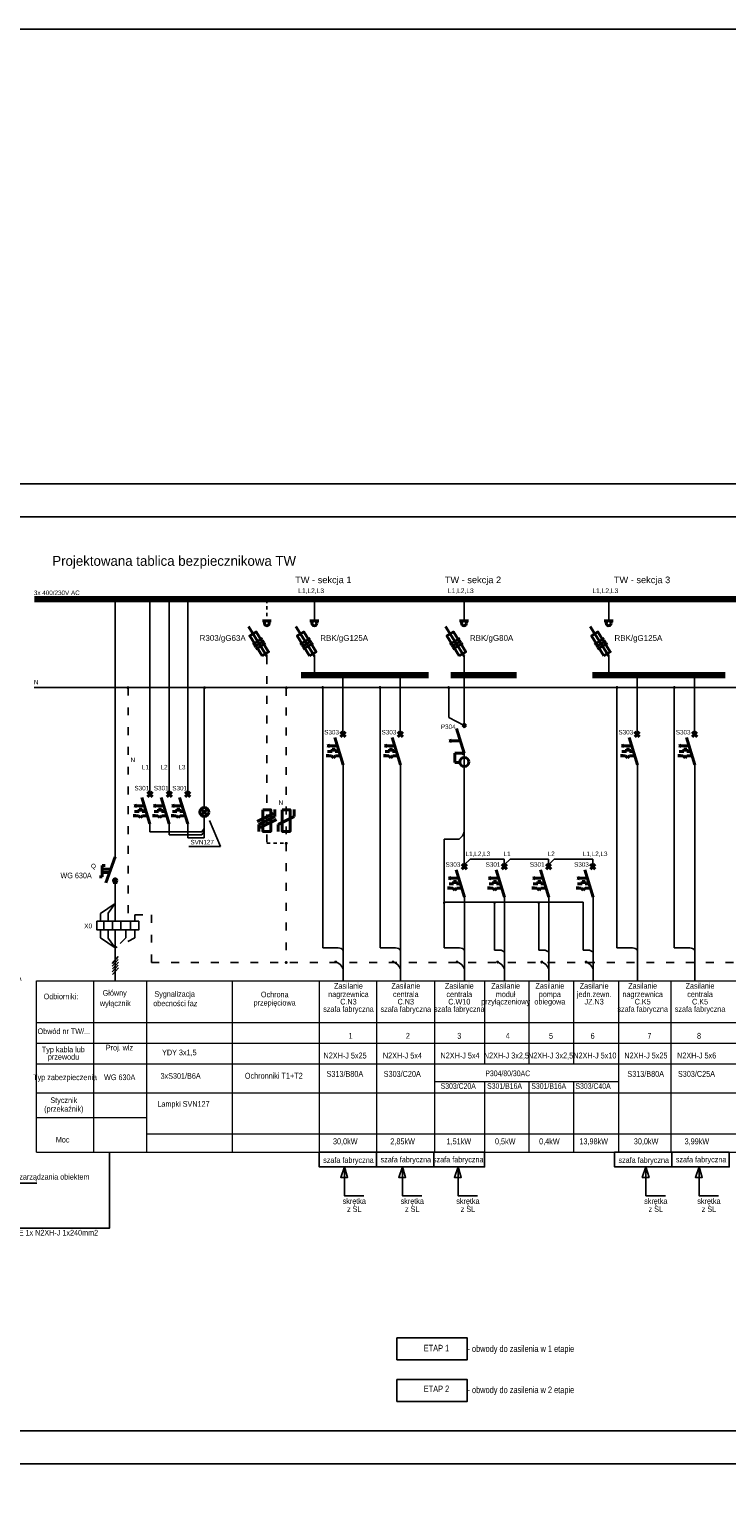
# Model space of a CAD drawing. Header units: millimetres. Extents: x 1218355 to 1284960, y -95511 to 4057.
# Tile 2 of 19: x 1268596 to 1270710, y -92970 to -88552. Entities that reach past the tile are written whole.
import ezdxf
from ezdxf.enums import TextEntityAlignment as Align
from ezdxf.lldxf.tags import DXFTag

# ---------------------------------------------------------------- set-up
doc = ezdxf.new("R2010")
doc.units = ezdxf.units.MM
doc.linetypes.add('ACAD_ISO03W100', pattern=[30, 12, -18])
doc.linetypes.add('PRZER1-1', pattern=[2, 1, -1])
for name, color, linetype, lineweight in [('1', 7, 'Continuous', 0), ('ELEK ELEMENTY', 40, 'Continuous', 40), ('ELEK SZYNY', 172, 'Continuous', 100)]:
    doc.layers.add(name, color=color, linetype=linetype, lineweight=lineweight)
for name, color, linetype in [('a_wymiar', 1, 'Continuous'), ('ELEK CIENKIE', 80, 'Continuous'), ('ELEK OPIS', 140, 'Continuous'), ('ELEK OPISY', 140, 'Continuous'), ('ELEK PRZEWODY GŁÓWNE', 232, 'Continuous')]:
    doc.layers.add(name, color=color, linetype=linetype)
doc.styles.add('Arial', font='arial.ttf', dxfattribs={"height": 300})
doc.styles.add('SLICZ', font='ISI-simplex_pl.shx')
tags = doc.linetypes.add('DASHED', pattern=[19.05, 12.7, -6.35]).pattern_tags.tags
tags[6:7] = [DXFTag(74, 4), DXFTag(75, 0), DXFTag(340, '0'), DXFTag(46, 1.0), DXFTag(50, 0.0), DXFTag(44, 0.0), DXFTag(45, 0.0)]
tags[4:5] = [DXFTag(74, 4), DXFTag(75, 0), DXFTag(340, '0'), DXFTag(46, 1.0), DXFTag(50, 0.0), DXFTag(44, 0.0), DXFTag(45, 0.0)]

msp = doc.modelspace()

# ---------------------------------------------------------------- hatches: boundary and pattern name
at = {"layer": 'ELEK ELEMENTY'}
h = msp.add_hatch(color=256, dxfattribs=at)
h.paths.add_polyline_path([(1269914.28, -90745.95), (1269907, -90744.37), (1269906.96, -90745.95)])
h.paths.add_polyline_path([(1269914.28, -90745.95), (1269906.96, -90745.95), (1269906.91, -90747.87)])

# ---------------------------------------------------------------- linework, layer by layer
at = {"color": 5}
for p, q in [((1268822.46, -91255.95), (1268822.46, -91282.01)), ((1268848.06, -91255.95), (1268848.06, -91282.01)), ((1268874.06, -91255.95), (1268874.06, -91282.01)), ((1268902.68, -91255.95), (1268902.68, -91282.01))]:
    msp.add_line(p, q, dxfattribs=at)
at = {"elevation": -662.14}
msp.add_lwpolyline([(1267241.49, -92900.44), (1281241.49, -92900.44), (1281241.49, -89930.44), (1267241.49, -89930.44)], close=True, dxfattribs=at)
at = {"color": 5}
for points, const_width in [([(1268853.61, -90279.47, 1), (1268858.04, -90279.47, 1)], 4.43), ([(1268957.96, -90279.47, 1), (1268962.39, -90279.47, 1)], 4.43), ([(1269018.46, -90279.47, 1), (1269022.89, -90279.47, 1)], 4.43), ([(1269074.77, -90279.47, 1), (1269079.2, -90279.47, 1)], 4.43), ([(1269312.82, -90280.39, 1), (1269317.25, -90280.39, 1)], 4.43), ([(1269457.96, -90279.58, 1), (1269462.62, -90279.58, 1)], 4.66), ([(1269911.41, -90279.58, 1), (1269916.07, -90279.58, 1)], 4.66), ([(1270349.63, -90279.58, 1), (1270354.3, -90279.58, 1)], 4.66), ([(1269458.07, -90510.03, 1), (1269462.5, -90510.03, 1)], 4.43), ([(1269458.74, -90510.18, 1), (1269463.17, -90510.18, 1)], 4.43), ([(1269544.28, -90509.99, 1), (1269548.71, -90509.99, 1)], 4.43), ([(1269718.08, -90509.99, 1), (1269722.52, -90509.99, 1)], 4.43), ([(1269911.52, -90510.03, 1), (1269915.95, -90510.03, 1)], 4.43), ([(1269912.19, -90510.18, 1), (1269916.62, -90510.18, 1)], 4.43), ([(1270349.74, -90510.03, 1), (1270354.18, -90510.03, 1)], 4.43), ([(1270350.42, -90510.18, 1), (1270354.85, -90510.18, 1)], 4.43), ([(1270435.95, -90509.99, 1), (1270440.38, -90509.99, 1)], 4.43), ([(1270609.76, -90509.99, 1), (1270614.19, -90509.99, 1)], 4.43), ([(1268893.07, -90547.68, 1), (1268897.5, -90547.68, 1)], 4.43), ([(1269125.15, -90547.68, 1), (1269129.58, -90547.68, 1)], 4.43), ([(1269372.78, -90548.21, 1), (1269377.21, -90548.21, 1)], 4.43), ([(1269483.21, -90547.23, 1), (1269487.65, -90547.23, 1)], 4.43), ([(1269657.02, -90547.23, 1), (1269661.45, -90547.23, 1)], 4.43), ([(1269865.07, -90547.52, 1), (1269869.5, -90547.52, 1)], 4.43), ([(1270374.89, -90547.23, 1), (1270379.32, -90547.23, 1)], 4.43), ([(1270548.7, -90547.23, 1), (1270553.13, -90547.23, 1)], 4.43), ([(1269372.75, -91019.57, 1), (1269377.19, -91019.57, 1)], 4.43), ([(1269372.49, -91380.76, 1), (1269376.93, -91380.76, 1)], 4.43), ([(1269522.56, -91379.16, 1), (1269527, -91379.16, 1)], 4.43), ([(1269696.37, -91379.16, 1), (1269700.8, -91379.16, 1)], 4.43), ([(1269890.31, -91379.16, 1), (1269894.74, -91379.16, 1)], 4.43), ([(1270013.09, -91379.46, 1), (1270017.52, -91379.46, 1)], 4.43), ([(1270147.03, -91379.46, 1), (1270151.46, -91379.46, 1)], 4.43), ([(1270281.29, -91379.46, 1), (1270285.72, -91379.46, 1)], 4.43)]:
    msp.add_lwpolyline(points, format="xyb", close=True, dxfattribs=dict(at, const_width=const_width))
msp.add_lwpolyline([(1268801.11, -91255.95), (1268928.05, -91255.95), (1268928.05, -91282.01), (1268801.11, -91282.01)], close=True, dxfattribs=at)
at = {"layer": '1', "color": 5, "linetype": 'Continuous'}
for p, q in [((1268617.92, -91436.62), (1276793.39, -91436.4)), ((1268617.92, -91956.14), (1268617.92, -91436.62)), ((1268790.79, -91436.62), (1268790.79, -91956.1)), ((1268951.27, -91436.62), (1268951.27, -91956.08)), ((1269211.18, -91436.62, 21.99), (1269211.18, -91688.08, 21.99)), ((1269474.91, -91436.62, 21.99), (1269474.91, -91688.08, 21.99)), ((1269648.72, -91436.62, 21.99), (1269648.72, -91688.08, 21.99)), ((1269823.67, -91436.59, 21.99), (1269823.65, -91955.92, 21.99)), ((1269975.65, -91436.62), (1269975.65, -91688.08)), ((1270109.6, -91436.62), (1270109.6, -91688.08)), ((1270245.74, -91436.58), (1270245.74, -91687.88)), ((1270381.28, -91436.58), (1270381.28, -91955.75)), ((1270540.39, -91436.62, 21.99), (1270540.39, -91688.08, 21.99)), ((1268617.92, -91562.31), (1276793.39, -91562.63)), ((1268617.92, -91625.1), (1268920.17, -91625.1)), ((1268920.17, -91625.1), (1276793.39, -91625.41)), ((1268617.92, -91687.9), (1268920.17, -91687.9)), ((1268920.17, -91687.9), (1276793.39, -91687.77)), ((1269211.19, -91687.82, 21.99), (1269211.18, -91955.92, 21.99)), ((1269474.92, -91687.82, 21.99), (1269474.91, -91955.92, 21.99)), ((1269648.72, -91687.82, 21.99), (1269648.72, -91955.92, 21.99)), ((1270540.4, -91687.82, 21.99), (1270540.39, -91955.92, 21.99)), ((1270381.28, -91742.19), (1269823.66, -91742.19)), ((1269975.65, -91742.19), (1269975.65, -91955.75)), ((1270109.6, -91742.19), (1270109.6, -91955.75)), ((1270245.74, -91742.19), (1270245.74, -91955.75)), ((1268617.92, -91776.04), (1268920.17, -91776.04)), ((1268920.17, -91776.04), (1276793.39, -91776.3)), ((1268617.92, -91850.32), (1268951.27, -91850.32)), ((1268951.27, -91900.49), (1276793.39, -91900.8)), ((1268617.92, -91956.14), (1276793.39, -91955.88))]:
    msp.add_line(p, q, dxfattribs=at)
at = {"layer": 'a_wymiar', "elevation": -595.92}
msp.add_lwpolyline([(1266222.29, -88551.88), (1284960.45, -88551.88), (1284960.45, -95510.59), (1266222.29, -95510.59)], close=True, dxfattribs=at)
at = {"layer": 'ELEK CIENKIE', "linetype": 'PRZER1-1', "ltscale": 10}
for p, q in [((1269316.16, -90281.18), (1269316.15, -90345.1)), ((1269316.11, -91019.11), (1269374.64, -91019.11))]:
    msp.add_line(p, q, dxfattribs=at)
at = {"layer": 'ELEK CIENKIE', "linetype": 'ACAD_ISO03W100', "ltscale": 2}
for p, q in [((1269316.15, -90452.46), (1269316.11, -91019.11)), ((1268896.26, -90547.39), (1268896.24, -91255.95)), ((1269374.67, -90548.31), (1269374.64, -91019.41)), ((1269374.76, -91019.79), (1269374.76, -91381.97)), ((1268915.79, -91255.95), (1268915.79, -91236.65)), ((1268915.79, -91236.65), (1268966.18, -91236.65)), ((1268966.18, -91236.65), (1268966.18, -91380.74)), ((1268916.4, -91305.88), (1268856.76, -91336.03)), ((1268888.84, -91306.5), (1268856.76, -91336.03)), ((1268888.84, -91282.01), (1268888.84, -91306.5)), ((1268916.4, -91282.01), (1268916.4, -91305.88)), ((1268966.18, -91380.74), (1276793.39, -91380.91))]:
    msp.add_line(p, q, dxfattribs=at)
at = {"layer": 'ELEK CIENKIE'}
for p, q in [((1269485.43, -90547.23), (1269485.43, -91336.34)), ((1269659.24, -90547.23), (1269659.24, -91336.34)), ((1269867.29, -90637.94), (1269867.29, -90545.29)), ((1270377.11, -90547.23), (1270377.11, -91336.34)), ((1270550.91, -90547.23), (1270550.91, -91336.34)), ((1269914.52, -90662), (1269867.29, -90637.94)), ((1269853.17, -91007.09), (1269853.17, -91336.34)), ((1269899.32, -91007.09), (1269853.17, -91007.09)), ((1270274.36, -91198.32), (1269853.17, -91198.32)), ((1270006.16, -91198.32), (1270006.16, -91342.93)), ((1270140.1, -91198.32), (1270140.1, -91342.93)), ((1270274.36, -91198.32), (1270274.36, -91342.93)), ((1268865.89, -91363.01, -1789.64), (1268847.64, -91383.43, -1789.64)), ((1269485.43, -91336.34), (1269532.37, -91336.34)), ((1269659.24, -91336.34), (1269706.18, -91336.34)), ((1269853.17, -91336.34), (1269900.12, -91336.34)), ((1270006.16, -91342.93), (1270021.36, -91342.93)), ((1270140.1, -91342.93), (1270155.3, -91342.93)), ((1270274.36, -91342.93), (1270289.56, -91342.93)), ((1270377.11, -91336.34), (1270424.05, -91336.34)), ((1270550.91, -91336.34), (1270597.85, -91336.34)), ((1268865.89, -91371.58), (1268847.64, -91392)), ((1268865.89, -91388.72, 1789.64), (1268847.64, -91409.14, 1789.64)), ((1268866.63, -91379.32, 1789.64), (1268848.37, -91399.74, 1789.64)), ((1268866.63, -91396.46, 3579.28), (1268848.37, -91416.88, 3579.28))]:
    msp.add_line(p, q, dxfattribs=at)
at = {"layer": 'ELEK CIENKIE', "const_width": 3.8}
for points in [[(1269851.32, -91199.64, 1), (1269855.12, -91199.64, 1)], [(1270004.3, -91199.64, 1), (1270008.1, -91199.64, 1)], [(1270138.24, -91199.64, 1), (1270142.04, -91199.64, 1)]]:
    msp.add_lwpolyline(points, format="xyb", close=True, dxfattribs=at)
at = {"layer": 'ELEK CIENKIE'}
for centre, radius, start, end in [((1269868.82, -90970.3), 47.8, 309.65171, 342.96815), ((1269532.37, -91355.34), 19, 36.8699, 90), ((1269706.18, -91355.34), 19, 36.8699, 90), ((1269900.12, -91355.34), 19, 36.8699, 90), ((1270021.36, -91361.93), 19, 36.8699, 90), ((1270155.3, -91361.93), 19, 36.8699, 90), ((1270289.56, -91361.93), 19, 36.8699, 90), ((1270424.05, -91355.34), 19, 36.8699, 90), ((1270597.85, -91355.34), 19, 36.8699, 90)]:
    msp.add_arc(centre, radius, start, end, dxfattribs=at)
at = {"layer": 'ELEK CIENKIE', "linetype": 'DASHED', "ltscale": 70}
for centre in [(1269517.81, -91410.2), (1269691.62, -91410.2), (1269885.55, -91410.2), (1270006.77, -91410.16), (1270140.71, -91410.16), (1270274.98, -91410.16)]:
    msp.add_arc(centre, 31.3, 18.75716, 79.33739, dxfattribs=at)
at = {"layer": 'ELEK ELEMENTY', "linetype": 'Continuous'}
for p, q in [((1269302.59, -90345.1), (1269329.46, -90345.1)), ((1269446.73, -90345.12), (1269473.59, -90345.12)), ((1269900.18, -90345.12), (1269927.05, -90345.12)), ((1270338.4, -90345.12), (1270365.27, -90345.12)), ((1269260.22, -90362.21), (1269316.16, -90452.47)), ((1269404.36, -90362.22), (1269460.29, -90452.49)), ((1269857.81, -90362.22), (1269913.74, -90452.49)), ((1270296.03, -90362.22), (1270351.97, -90452.49)), ((1269302.99, -90398.14), (1269273.28, -90416.61)), ((1269307.54, -90405.48), (1269277.83, -90423.94)), ((1269312.1, -90412.8), (1269282.39, -90431.27)), ((1269447.13, -90398.15), (1269417.42, -90416.62)), ((1269451.67, -90405.49), (1269421.96, -90423.96)), ((1269456.24, -90412.81), (1269426.53, -90431.28)), ((1269900.58, -90398.15), (1269870.87, -90416.62)), ((1269905.13, -90405.49), (1269875.41, -90423.96)), ((1269909.69, -90412.81), (1269879.98, -90431.28)), ((1270338.8, -90398.15), (1270309.09, -90416.62)), ((1270343.35, -90405.49), (1270313.64, -90423.96)), ((1270347.92, -90412.81), (1270318.2, -90431.28))]:
    msp.add_line(p, q, dxfattribs=at)
at = {"layer": 'ELEK ELEMENTY'}
for p, q in [((1269909.46, -90656.97), (1269919.58, -90667.03)), ((1269909.46, -90656.97), (1269919.58, -90667.03)), ((1269919.47, -90656.97), (1269909.57, -90667.03)), ((1269919.47, -90656.97), (1269909.57, -90667.03)), ((1269521.9, -90698.56), (1269547.45, -90781.43)), ((1269538.98, -90681.68), (1269554.16, -90696.77)), ((1269538.98, -90681.68), (1269554.16, -90696.77)), ((1269553.99, -90681.68), (1269539.15, -90696.77)), ((1269553.99, -90681.68), (1269539.15, -90696.77)), ((1269695.71, -90698.56), (1269721.26, -90781.43)), ((1269712.79, -90681.68), (1269727.96, -90696.77)), ((1269712.79, -90681.68), (1269727.96, -90696.77)), ((1269727.8, -90681.68), (1269712.95, -90696.77)), ((1269727.8, -90681.68), (1269712.95, -90696.77)), ((1269891.31, -90671.44), (1269914.28, -90745.95)), ((1270413.58, -90698.56), (1270439.13, -90781.43)), ((1270430.66, -90681.68), (1270445.83, -90696.77)), ((1270430.66, -90681.68), (1270445.83, -90696.77)), ((1270445.67, -90681.68), (1270430.82, -90696.77)), ((1270445.67, -90681.68), (1270430.82, -90696.77)), ((1270587.38, -90698.56), (1270612.93, -90781.43)), ((1270604.47, -90681.68), (1270619.64, -90696.77)), ((1270604.47, -90681.68), (1270619.64, -90696.77)), ((1270619.48, -90681.68), (1270604.63, -90696.77)), ((1270619.48, -90681.68), (1270604.63, -90696.77)), ((1269506.57, -90726.03), (1269498.8, -90724.11)), ((1269498.85, -90724.15), (1269506.57, -90722.07)), ((1269513.89, -90741.04), (1269500.34, -90741.04)), ((1269506.57, -90722.07), (1269506.57, -90726.03)), ((1269506.57, -90722.07), (1269506.57, -90726.03)), ((1269529.65, -90724.19), (1269506.57, -90724.11)), ((1269523.22, -90733.99), (1269513.89, -90733.99)), ((1269513.89, -90741.04), (1269513.89, -90733.99)), ((1269523.22, -90741.04), (1269523.22, -90733.99)), ((1269535, -90741.04), (1269523.22, -90741.04)), ((1269680.38, -90726.03), (1269672.61, -90724.11)), ((1269672.65, -90724.15), (1269680.38, -90722.07)), ((1269687.7, -90741.04), (1269674.15, -90741.04)), ((1269680.38, -90722.07), (1269680.38, -90726.03)), ((1269680.38, -90722.07), (1269680.38, -90726.03)), ((1269703.46, -90724.19), (1269680.38, -90724.11)), ((1269697.03, -90733.99), (1269687.69, -90733.99)), ((1269687.7, -90741.04), (1269687.7, -90733.99)), ((1269697.03, -90741.04), (1269697.03, -90733.99)), ((1269708.81, -90741.04), (1269697.03, -90741.04)), ((1269875.98, -90710.53), (1269868.21, -90708.61)), ((1269868.25, -90708.65), (1269875.98, -90706.57)), ((1269875.98, -90706.57), (1269875.98, -90710.53)), ((1269902.8, -90708.71), (1269875.98, -90708.61)), ((1269885.58, -90745.96), (1269885.58, -90774.21)), ((1269885.58, -90745.96), (1269906.98, -90745.96)), ((1269906.91, -90747.87), (1269907, -90744.37)), ((1269914.28, -90745.95), (1269906.91, -90747.87)), ((1269907, -90744.37), (1269914.28, -90745.95)), ((1270398.25, -90726.03), (1270390.48, -90724.11)), ((1270390.52, -90724.15), (1270398.25, -90722.07)), ((1270405.57, -90741.04), (1270392.02, -90741.04)), ((1270398.25, -90722.07), (1270398.25, -90726.03)), ((1270398.25, -90722.07), (1270398.25, -90726.03)), ((1270421.33, -90724.19), (1270398.25, -90724.11)), ((1270414.89, -90733.99), (1270405.56, -90733.99)), ((1270405.57, -90741.04), (1270405.57, -90733.99)), ((1270414.89, -90741.04), (1270414.89, -90733.99)), ((1270426.68, -90741.04), (1270414.89, -90741.04)), ((1270572.06, -90726.03), (1270564.29, -90724.11)), ((1270564.33, -90724.15), (1270572.06, -90722.07)), ((1270579.37, -90741.04), (1270565.83, -90741.04)), ((1270572.06, -90722.07), (1270572.06, -90726.03)), ((1270572.06, -90722.07), (1270572.06, -90726.03)), ((1270595.13, -90724.19), (1270572.06, -90724.11)), ((1270588.7, -90733.99), (1270579.37, -90733.99)), ((1270579.37, -90741.04), (1270579.37, -90733.99)), ((1270588.7, -90741.04), (1270588.7, -90733.99)), ((1270600.48, -90741.04), (1270588.7, -90741.04)), ((1269500.06, -90749.6), (1269500.06, -90758.56)), ((1269511.77, -90754.08), (1269500.06, -90754.08)), ((1269517.79, -90760.09), (1269511.77, -90754.08)), ((1269523.81, -90754.08), (1269517.79, -90760.09)), ((1269538.43, -90754.08), (1269523.81, -90754.08)), ((1269673.86, -90749.6), (1269673.86, -90758.56)), ((1269685.57, -90754.08), (1269673.86, -90754.08)), ((1269691.59, -90760.09), (1269685.57, -90754.08)), ((1269697.61, -90754.08), (1269691.59, -90760.09)), ((1269712.23, -90754.08), (1269697.61, -90754.08)), ((1269885.58, -90774.21), (1269900.58, -90774.21)), ((1270391.73, -90749.6), (1270391.73, -90758.56)), ((1270403.44, -90754.08), (1270391.73, -90754.08)), ((1270409.46, -90760.09), (1270403.44, -90754.08)), ((1270415.48, -90754.08), (1270409.46, -90760.09)), ((1270430.1, -90754.08), (1270415.48, -90754.08)), ((1270565.54, -90749.6), (1270565.54, -90758.56)), ((1270577.25, -90754.08), (1270565.54, -90754.08)), ((1270583.27, -90760.09), (1270577.25, -90754.08)), ((1270589.29, -90754.08), (1270583.27, -90760.09)), ((1270603.91, -90754.08), (1270589.29, -90754.08)), ((1268937.04, -90880.23), (1268961.68, -90960.15)), ((1268954.13, -90863.35), (1268969.3, -90878.44)), ((1268954.13, -90863.35), (1268969.3, -90878.44)), ((1268969.14, -90863.35), (1268954.29, -90878.44)), ((1268969.14, -90863.35), (1268954.29, -90878.44)), ((1268995.89, -90880.23), (1269020.53, -90960.15)), ((1269012.98, -90863.35), (1269028.15, -90878.44)), ((1269012.98, -90863.35), (1269028.15, -90878.44)), ((1269027.99, -90863.35), (1269013.14, -90878.44)), ((1269027.99, -90863.35), (1269013.14, -90878.44)), ((1269051.57, -90880.23), (1269076.2, -90960.15)), ((1269068.65, -90863.35), (1269083.82, -90878.44)), ((1269068.65, -90863.35), (1269083.82, -90878.44)), ((1269083.66, -90863.35), (1269068.81, -90878.44)), ((1269083.66, -90863.35), (1269068.81, -90878.44)), ((1268921.72, -90907.69), (1268913.95, -90905.77)), ((1268913.99, -90905.81), (1268921.72, -90903.73)), ((1268929.03, -90922.7), (1268915.49, -90922.7)), ((1268921.72, -90903.73), (1268921.72, -90907.69)), ((1268944.79, -90905.86), (1268921.72, -90905.77)), ((1268938.36, -90915.66), (1268929.03, -90915.66)), ((1268929.03, -90922.7), (1268929.03, -90915.66)), ((1268938.36, -90922.7), (1268938.36, -90915.66)), ((1268950.14, -90922.7), (1268938.36, -90922.7)), ((1268980.57, -90907.69), (1268972.8, -90905.77)), ((1268972.84, -90905.81), (1268980.57, -90903.73)), ((1268987.88, -90922.7), (1268974.34, -90922.7)), ((1268980.57, -90903.73), (1268980.57, -90907.69)), ((1269003.64, -90905.86), (1268980.57, -90905.77)), ((1268997.21, -90915.66), (1268987.88, -90915.66)), ((1268987.88, -90922.7), (1268987.88, -90915.66)), ((1268997.21, -90922.7), (1268997.21, -90915.66)), ((1269008.99, -90922.7), (1268997.21, -90922.7)), ((1269036.24, -90907.69), (1269028.47, -90905.77)), ((1269028.51, -90905.81), (1269036.24, -90903.73)), ((1269043.56, -90922.7), (1269030.01, -90922.7)), ((1269036.24, -90903.73), (1269036.24, -90907.69)), ((1269059.31, -90905.86), (1269036.24, -90905.77)), ((1269052.88, -90915.66), (1269043.55, -90915.66)), ((1269043.56, -90922.7), (1269043.56, -90915.66)), ((1269052.88, -90922.7), (1269052.88, -90915.66)), ((1269064.66, -90922.7), (1269052.88, -90922.7)), ((1269117.05, -90915.29), (1269126.46, -90924.71)), ((1269117.05, -90934.12), (1269126.46, -90924.71)), ((1269126.46, -90924.71), (1269135.87, -90915.29)), ((1269126.46, -90924.71), (1269135.87, -90934.12)), ((1269340.36, -90938.47), (1269340.36, -90917.19)), ((1269399.06, -90938.47), (1269399.06, -90917.19)), ((1268915.2, -90931.27), (1268915.2, -90940.23)), ((1268926.91, -90935.75), (1268915.2, -90935.75)), ((1268932.93, -90941.76), (1268926.91, -90935.75)), ((1268938.95, -90935.75), (1268932.93, -90941.76)), ((1268953.57, -90935.75), (1268938.95, -90935.75)), ((1268974.05, -90931.27), (1268974.05, -90940.23)), ((1268985.76, -90935.75), (1268974.05, -90935.75)), ((1268991.78, -90941.76), (1268985.76, -90935.75)), ((1268997.8, -90935.75), (1268991.78, -90941.76)), ((1269012.42, -90935.75), (1268997.8, -90935.75)), ((1269029.72, -90931.27), (1269029.72, -90940.23)), ((1269041.43, -90935.75), (1269029.72, -90935.75)), ((1269047.45, -90941.76), (1269041.43, -90935.75)), ((1269053.47, -90935.75), (1269047.45, -90941.76)), ((1269068.09, -90935.75), (1269053.47, -90935.75)), ((1269287.22, -90953.85), (1269335.89, -90929.52)), ((1269291.69, -90962.79), (1269340.36, -90938.47)), ((1269291.69, -90984.08), (1269291.69, -90962.79)), ((1269296.16, -90971.74), (1269344.84, -90947.41)), ((1269350.39, -90962.79), (1269399.06, -90938.47)), ((1269350.39, -90984.08), (1269350.39, -90962.79)), ((1268817.3, -91120.72), (1268817.3, -91086.7)), ((1268817.3, -91086.7), (1268825.74, -91086.7)), ((1268843, -91097.91), (1268817.3, -91097.91)), ((1268843, -91097.91), (1268817.3, -91097.91)), ((1268856.57, -91060.43), (1268827.85, -91139.76)), ((1268856.57, -91060.43), (1268827.85, -91139.76)), ((1269889.65, -91099.51), (1269915.19, -91182.38)), ((1269906.73, -91082.63), (1269921.9, -91097.72)), ((1269906.73, -91082.63), (1269921.9, -91097.72)), ((1269921.74, -91082.63), (1269906.89, -91097.72)), ((1269921.74, -91082.63), (1269906.89, -91097.72)), ((1270011.01, -91099.51), (1270036.56, -91182.38)), ((1270028.09, -91082.63), (1270043.27, -91097.72)), ((1270028.09, -91082.63), (1270043.27, -91097.72)), ((1270043.1, -91082.63), (1270028.26, -91097.72)), ((1270043.1, -91082.63), (1270028.26, -91097.72)), ((1270144.95, -91099.51), (1270170.5, -91182.38)), ((1270162.04, -91082.63), (1270177.21, -91097.72)), ((1270162.04, -91082.63), (1270177.21, -91097.72)), ((1270177.05, -91082.63), (1270162.2, -91097.72)), ((1270177.05, -91082.63), (1270162.2, -91097.72)), ((1270279.22, -91099.51), (1270304.76, -91182.38)), ((1270296.3, -91082.63), (1270311.47, -91097.72)), ((1270296.3, -91082.63), (1270311.47, -91097.72)), ((1270311.31, -91082.63), (1270296.46, -91097.72)), ((1270311.31, -91082.63), (1270296.46, -91097.72)), ((1268808.86, -91120.72), (1268817.3, -91120.72)), ((1268839.27, -91108.21), (1268817.3, -91108.21)), ((1268839.27, -91108.21), (1268817.3, -91108.21)), ((1268862.73, -91137.98), (1268850.8, -91138.03)), ((1268862.73, -91137.98), (1268850.8, -91138.03)), ((1269874.32, -91126.97), (1269866.55, -91125.05)), ((1269866.59, -91125.09), (1269874.32, -91123.01)), ((1269881.64, -91141.98), (1269868.09, -91141.98)), ((1269874.32, -91123.01), (1269874.32, -91126.97)), ((1269874.32, -91123.01), (1269874.32, -91126.97)), ((1269897.39, -91125.14), (1269874.32, -91125.05)), ((1269890.96, -91134.94), (1269881.63, -91134.94)), ((1269881.64, -91141.98), (1269881.64, -91134.94)), ((1269890.96, -91141.98), (1269890.96, -91134.94)), ((1269902.74, -91141.98), (1269890.96, -91141.98)), ((1269995.68, -91126.97), (1269987.91, -91125.05)), ((1269987.96, -91125.09), (1269995.68, -91123.01)), ((1270003, -91141.98), (1269989.45, -91141.98)), ((1269995.68, -91123.01), (1269995.68, -91126.97)), ((1269995.68, -91123.01), (1269995.68, -91126.97)), ((1270018.76, -91125.14), (1269995.68, -91125.05)), ((1270012.33, -91134.94), (1270003, -91134.94)), ((1270003, -91141.98), (1270003, -91134.94)), ((1270012.33, -91141.98), (1270012.33, -91134.94)), ((1270024.11, -91141.98), (1270012.33, -91141.98)), ((1270129.63, -91126.97), (1270121.86, -91125.05)), ((1270121.9, -91125.09), (1270129.63, -91123.01)), ((1270136.94, -91141.98), (1270123.4, -91141.98)), ((1270129.63, -91123.01), (1270129.63, -91126.97)), ((1270129.63, -91123.01), (1270129.63, -91126.97)), ((1270152.7, -91125.14), (1270129.63, -91125.05)), ((1270146.27, -91134.94), (1270136.94, -91134.94)), ((1270136.94, -91141.98), (1270136.94, -91134.94)), ((1270146.27, -91141.98), (1270146.27, -91134.94)), ((1270158.05, -91141.98), (1270146.27, -91141.98)), ((1270263.89, -91126.97), (1270256.12, -91125.05)), ((1270256.16, -91125.09), (1270263.89, -91123.01)), ((1270271.21, -91141.98), (1270257.66, -91141.98)), ((1270263.89, -91123.01), (1270263.89, -91126.97)), ((1270263.89, -91123.01), (1270263.89, -91126.97)), ((1270286.96, -91125.14), (1270263.89, -91125.05)), ((1270280.53, -91134.94), (1270271.2, -91134.94)), ((1270271.21, -91141.98), (1270271.21, -91134.94)), ((1270280.53, -91141.98), (1270280.53, -91134.94)), ((1270292.31, -91141.98), (1270280.53, -91141.98)), ((1269867.8, -91150.55), (1269867.8, -91159.51)), ((1269879.51, -91155.03), (1269867.8, -91155.03)), ((1269885.53, -91161.04), (1269879.51, -91155.03)), ((1269891.55, -91155.03), (1269885.53, -91161.04)), ((1269906.17, -91155.03), (1269891.55, -91155.03)), ((1269989.17, -91150.55), (1269989.17, -91159.51)), ((1270000.88, -91155.03), (1269989.17, -91155.03)), ((1270006.9, -91161.04), (1270000.88, -91155.03)), ((1270012.92, -91155.03), (1270006.9, -91161.04)), ((1270027.54, -91155.03), (1270012.92, -91155.03)), ((1270123.11, -91150.55), (1270123.11, -91159.51)), ((1270134.82, -91155.03), (1270123.11, -91155.03)), ((1270140.84, -91161.04), (1270134.82, -91155.03)), ((1270146.86, -91155.03), (1270140.84, -91161.04)), ((1270161.48, -91155.03), (1270146.86, -91155.03)), ((1270257.37, -91150.55), (1270257.37, -91159.51)), ((1270269.08, -91155.03), (1270257.37, -91155.03)), ((1270275.1, -91161.04), (1270269.08, -91155.03)), ((1270281.12, -91155.03), (1270275.1, -91161.04)), ((1270295.74, -91155.03), (1270281.12, -91155.03))]:
    msp.add_line(p, q, dxfattribs=at)
at = {"layer": 'ELEK ELEMENTY', "linetype": 'Continuous'}
for points in [[(1269301.59, -90450.81), (1269321.11, -90438.67), (1269283.78, -90378.61), (1269264.26, -90390.74), (1269301.59, -90450.81)], [(1269445.72, -90450.82), (1269465.24, -90438.69), (1269427.91, -90378.63), (1269408.39, -90390.76), (1269445.72, -90450.82)], [(1269899.17, -90450.82), (1269918.69, -90438.69), (1269881.36, -90378.63), (1269861.84, -90390.76), (1269899.17, -90450.82)], [(1270337.4, -90450.82), (1270356.92, -90438.69), (1270319.59, -90378.63), (1270300.07, -90390.76), (1270337.4, -90450.82)]]:
    msp.add_lwpolyline(points, dxfattribs=at)
at = {"layer": 'ELEK ELEMENTY'}
for points in [[(1269304.13, -90917.6), (1269304.13, -90983.66), (1269327.93, -90983.66), (1269327.93, -90917.6)], [(1269362.83, -90917.6), (1269362.83, -90983.66), (1269386.63, -90983.66), (1269386.63, -90917.6)]]:
    msp.add_lwpolyline(points, close=True, dxfattribs=at)
at = {"layer": 'ELEK ELEMENTY', "linetype": 'Continuous'}
for centre in [(1269316.02, -90352.56), (1269460.16, -90352.57), (1269913.61, -90352.57), (1270351.84, -90352.57)]:
    msp.add_circle(centre, 7.46, dxfattribs=at)
at = {"layer": 'ELEK ELEMENTY'}
for centre, radius in [((1269914.28, -90773.03), 13.75), ((1269126.46, -90924.71), 13.86), ((1268856.39, -91132.58), 5.4), ((1268856.39, -91132.58), 5.4)]:
    msp.add_circle(centre, radius, dxfattribs=at)
for points in [[(1269506.57, -90722.07), (1269498.8, -90724.15), (1269506.57, -90726.03), (1269506.57, -90722.07)], [(1269680.38, -90722.07), (1269672.61, -90724.15), (1269680.38, -90726.03), (1269680.38, -90722.07)], [(1269875.98, -90706.57), (1269868.21, -90708.65), (1269875.98, -90710.53), (1269875.98, -90706.57)], [(1270398.25, -90722.07), (1270390.48, -90724.15), (1270398.25, -90726.03), (1270398.25, -90722.07)], [(1270572.06, -90722.07), (1270564.29, -90724.15), (1270572.06, -90726.03), (1270572.06, -90722.07)], [(1268921.72, -90903.73), (1268913.95, -90905.81), (1268921.72, -90907.69), (1268921.72, -90903.73)], [(1268980.57, -90903.73), (1268972.8, -90905.81), (1268980.57, -90907.69), (1268980.57, -90903.73)], [(1269036.24, -90903.73), (1269028.47, -90905.81), (1269036.24, -90907.69), (1269036.24, -90903.73)], [(1269874.32, -91123.01), (1269866.55, -91125.09), (1269874.32, -91126.97), (1269874.32, -91123.01)], [(1269995.68, -91123.01), (1269987.91, -91125.09), (1269995.68, -91126.97), (1269995.68, -91123.01)], [(1270129.63, -91123.01), (1270121.86, -91125.09), (1270129.63, -91126.97), (1270129.63, -91123.01)], [(1270263.89, -91123.01), (1270256.12, -91125.09), (1270263.89, -91126.97), (1270263.89, -91123.01)]]:
    msp.add_solid(points, dxfattribs=at)
at = {"layer": 'ELEK OPIS'}
for p, q in [((1269175.95, -91029.45), (1269141.89, -90950)), ((1269079.38, -91029.45), (1269175.95, -91029.45))]:
    msp.add_line(p, q, dxfattribs=at)
at = {"layer": 'ELEK OPIS', "elevation": -662.14}
msp.add_lwpolyline([(1267421.49, -92800.44), (1281141.49, -92800.44), (1281141.49, -90030.44), (1267421.49, -90030.44)], close=True, dxfattribs=at)
at = {"layer": 'ELEK OPIS', "color": 94, "linetype": 'Continuous', "true_color": 0x109310}
msp.add_lwpolyline([(1269710.17, -92518.47), (1269923.59, -92518.47), (1269923.59, -92584.77), (1269710.17, -92584.77)], close=True, dxfattribs=at)
at = {"layer": 'ELEK OPIS', "color": 20, "linetype": 'Continuous', "true_color": 0xf92306}
msp.add_lwpolyline([(1269710.17, -92644.73), (1269923.59, -92644.73), (1269923.59, -92711.04), (1269710.17, -92711.04)], close=True, dxfattribs=at)
at = {"layer": 'ELEK OPISY'}
for points in [[(1268355.86, -91674.35), (1268355.86, -92049.45), (1268618.63, -92049.45)], [(1269610.03, -92087.9), (1269551.04, -92087.9), (1269551.04, -92000.12), (1269540, -92032.12), (1269560.68, -92032.12), (1269551.04, -92000.12)], [(1269785.68, -92087.9), (1269726.69, -92087.9), (1269726.69, -92000.12), (1269715.65, -92032.12), (1269736.33, -92032.12), (1269726.69, -92000.12)], [(1269954.48, -92087.9), (1269895.49, -92087.9), (1269895.49, -92000.12), (1269884.45, -92032.12), (1269905.13, -92032.12), (1269895.49, -92000.12)], [(1270523.77, -92087.9), (1270464.78, -92087.9), (1270464.78, -92000.12), (1270453.74, -92032.12), (1270474.42, -92032.12), (1270464.78, -92000.12)], [(1270684.82, -92087.9), (1270625.83, -92087.9), (1270625.83, -92000.12), (1270614.79, -92032.12), (1270635.47, -92032.12), (1270625.83, -92000.12)]]:
    msp.add_lwpolyline(points, dxfattribs=at)
at = {"layer": 'ELEK OPISY', "elevation": 21.99}
for points in [[(1269648.72, -91955.92), (1269474.91, -91955.92), (1269474.91, -92000.12), (1269648.72, -92000.12)], [(1269822.52, -91955.92), (1269648.72, -91955.92), (1269648.72, -92000.12), (1269822.52, -92000.12)], [(1269975.96, -91955.92), (1269822.52, -91955.92), (1269822.52, -92000.12), (1269975.96, -92000.12)], [(1270543.58, -91955.92), (1270369.77, -91955.92), (1270369.77, -92000.12), (1270543.58, -92000.12)], [(1270717.39, -91955.92), (1270543.58, -91955.92), (1270543.58, -92000.12), (1270717.39, -92000.12)]]:
    msp.add_lwpolyline(points, close=True, dxfattribs=at)
at = {"layer": 'ELEK PRZEWODY GŁÓWNE'}
for p, q in [((1268856.62, -90280.26), (1268856.57, -91060.43)), ((1268961.73, -90870.87), (1268961.78, -90280.26)), ((1269020.51, -90280.26), (1269020.56, -90870.89)), ((1269076.47, -90280.26), (1269076.29, -90870.87)), ((1269460.29, -90280.42), (1269460.29, -90345.28)), ((1269913.74, -90280.42), (1269913.74, -90345.28)), ((1270351.97, -90280.42), (1270351.97, -90345.28)), ((1269460.29, -90452.49), (1269460.28, -90510.03)), ((1269913.74, -90452.49), (1269913.74, -90510.03)), ((1270351.97, -90452.49), (1270351.96, -90510.03)), ((1269546.49, -90509.99), (1269546.49, -90682.71)), ((1269720.3, -90509.99), (1269720.3, -90682.71)), ((1269914.28, -90507.95), (1269914.52, -90662)), ((1270438.17, -90509.99), (1270438.17, -90682.71)), ((1270611.98, -90509.99), (1270611.98, -90682.71)), ((1268611.13, -90547.22), (1276793.39, -90547.39)), ((1269126.49, -90547.39), (1269126.46, -90910.77)), ((1269546.49, -90666.51), (1269546.49, -90689.31)), ((1269720.3, -90666.51), (1269720.3, -90689.31)), ((1270438.17, -90666.51), (1270438.17, -90689.31)), ((1270611.98, -90666.51), (1270611.98, -90689.31)), ((1269914.28, -90745.95), (1269914.24, -91061.77)), ((1269547.45, -90781.43), (1269547.45, -91437.16)), ((1269721.26, -90781.43), (1269721.26, -91437.16)), ((1270439.13, -90781.43), (1270439.13, -91437.16)), ((1270612.93, -90781.43), (1270612.93, -91437.16)), ((1268961.68, -90960.15), (1268961.68, -90984.5)), ((1269020.53, -90960.15), (1269020.53, -90993.37)), ((1269076.2, -90960.15), (1269076.2, -91002.55)), ((1269126.46, -90938.65), (1269126.46, -91002.51)), ((1269118.92, -90984.5), (1268961.68, -90984.5)), ((1269118.99, -90993.37), (1269020.53, -90993.37)), ((1269126.46, -91002.51), (1269076.2, -91002.55)), ((1269118.99, -90984.43), (1269126.43, -90974.52)), ((1269118.99, -90993.37), (1269126.43, -90983.41)), ((1269914.24, -91060.86), (1269914.24, -91083.66)), ((1269914.24, -91067.45), (1269914.24, -91090.25)), ((1269914.24, -91084.97), (1269931.76, -91067.45)), ((1270035.6, -91067.45), (1269931.76, -91067.45)), ((1270035.6, -91067.45), (1270035.6, -91090.25)), ((1270035.6, -91084.97), (1270053.12, -91067.45)), ((1270169.55, -91067.45), (1270053.12, -91067.45)), ((1270169.55, -91067.45), (1270169.55, -91090.25)), ((1270169.55, -91084.97), (1270187.06, -91067.45)), ((1270303.81, -91067.45), (1270187.06, -91067.45)), ((1270303.81, -91067.45), (1270303.81, -91090.25)), ((1268856.76, -91138.01), (1268856.76, -91255.95)), ((1269915.19, -91182.38), (1269915.19, -91437.16)), ((1270036.56, -91182.38), (1270036.56, -91437.16)), ((1270170.5, -91182.38), (1270170.5, -91437.16)), ((1270304.76, -91182.38), (1270304.76, -91437.16)), ((1268812.37, -91231.79), (1268856.76, -91201.93)), ((1268812.37, -91255.95), (1268812.37, -91231.79)), ((1268834.96, -91231.08), (1268856.76, -91201.93)), ((1268834.96, -91255.95), (1268834.96, -91231.08)), ((1268812.37, -91282.01), (1268812.37, -91306.17)), ((1268812.37, -91306.17), (1268856.76, -91336.03)), ((1268834.96, -91282.01), (1268834.96, -91306.88)), ((1268834.96, -91306.88), (1268856.76, -91336.03)), ((1268856.76, -91282.01), (1268856.76, -91436.6))]:
    msp.add_line(p, q, dxfattribs=at)
msp.add_lwpolyline([(1268839.42, -91956.13), (1268839.42, -92185.57), (1268211.29, -92185.57), (1268211.29, -91673.48)], dxfattribs=at)
at = {"layer": 'ELEK SZYNY'}
for p, q in [((1268611.79, -90279.43), (1276793.39, -90279.59)), ((1269420.06, -90509.99), (1269805.47, -90510)), ((1269873.51, -90509.99), (1270072.53, -90510)), ((1270302.99, -90509.99), (1270704.77, -90510))]:
    msp.add_line(p, q, dxfattribs=at)

# ---------------------------------------------------------------- texts
at = {"layer": 'ELEK OPIS'}
for s, height, style, p in [('Projektowana tablica bezpiecznikowa TW', 30.023, 'SLICZ', (1268665.99, -90178.48)), ('TW - sekcja 1', 20, 'Arial', (1269401.9, -90231)), ('TW - sekcja 2', 20, 'Arial', (1269855.35, -90231)), ('TW - sekcja 3', 20, 'Arial', (1270367.75, -90231, -21.99)), ('3x 400/230V AC   ', 13.68, 'Arial', (1268609.92, -90267.07)), ('L1,L2,L3', 14.4, 'Arial', (1269411.16, -90261.07)), ('L1,L2,L3', 14.4, 'Arial', (1269864.62, -90261.07)), ('L1,L2,L3', 14.4, 'Arial', (1270302.84, -90261.07)), ('R303/gG63A', 17.28, 'Arial', (1269112.44, -90405.82)), ('RBK/gG125A', 17.28, 'Arial', (1269477.95, -90405.83)), ('RBK/gG80A', 17.28, 'Arial', (1269931.4, -90405.83)), ('RBK/gG125A', 17.28, 'Arial', (1270369.63, -90405.83)), ('N', 13.68, 'Arial', (1268609.93, -90537.85)), ('P304', 13.68, 'Arial', (1269843.39, -90673.11)), ('S303', 13.68, 'Arial', (1269489.95, -90689.56)), ('S303', 13.68, 'Arial', (1269663.76, -90689.56)), ('S303', 13.68, 'Arial', (1270381.63, -90689.56)), ('S303', 13.68, 'Arial', (1270555.43, -90689.56)), ('N', 13.68, 'Arial', (1268903.06, -90773.39)), ('L1', 13.68, 'Arial', (1268937.32, -90795.5)), ('L2', 13.68, 'Arial', (1268994.09, -90795.5)), ('L3', 13.68, 'Arial', (1269048.2, -90795.5)), ('S301', 13.68, 'Arial', (1268914.94, -90859.11)), ('S301', 13.68, 'Arial', (1268973.74, -90859.07)), ('S301', 13.68, 'Arial', (1269029.53, -90859.2)), ('SVN127', 13.68, 'Arial', (1269084.54, -91022.77)), ('L1,L2,L3', 13.68, 'Arial', (1269918.22, -91058.13)), ('L1', 13.68, 'Arial', (1270033.33, -91058.13)), ('L2', 13.68, 'Arial', (1270167.28, -91058.13)), ('L1,L2,L3', 13.68, 'Arial', (1270274.01, -91058.13)), ('Q', 13.68, 'Arial', (1268783.22, -91095.26)), ('S303', 13.68, 'Arial', (1269857.7, -91090.5)), ('S301', 13.68, 'Arial', (1269979.06, -91090.5)), ('S301', 13.68, 'Arial', (1270113, -91090.5)), ('S303', 13.68, 'Arial', (1270247.27, -91090.5)), ('wymienić na wyłącznik mocy 630A', 15.9885, 'Arial', (1268230.17, -91435.42))]:
    msp.add_text(s, height=height, dxfattribs=dict(at, style=style)).set_placement(p)
at = {"layer": 'ELEK OPIS', "style": 'Arial'}
for s, height, p in [('N', 13.68, (1269365.6, -90903.32)), ('X0', 14.4, (1268786.96, -91277.18))]:
    msp.add_text(s, height=height, dxfattribs=at).set_placement(p, align=Align.RIGHT)
at = {"layer": 'ELEK OPIS', "linetype": 'Continuous', "style": 'Arial'}
for s, height, width, p in [('WG 630A', 17.1, 0.8, (1268738, -91125.53)), ('Odbiorniki:', 17.1, 0.8, (1268692.07, -91492.18)), ('wyłącznik', 17.1, 0.8, (1268856.93, -91513.06)), ('Główny', 17.1, 0.8, (1268855.07, -91481.58)), ('obecności faz', 17.1, 0.8, (1269038.59, -91513.16)), ('Sygnalizacja ', 17.1, 0.8, (1269039.77, -91484.79)), ('przepięciowa', 17.1, 0.8, (1269339.62, -91511.21)), ('Ochrona', 17.1, 0.8, (1269340.05, -91486.31)), ('Obwód nr TW/...', 17.1, 0.8, (1268700.83, -91597.72)), ('Proj. wlz', 17.1, 0.8, (1268869.45, -91647.37)), ('1', 18, 0.7, (1269569.6, -91612.12, -51.56)), ('2', 18, 0.7, (1269743.41, -91612.12, -51.56)), ('3', 18, 0.7, (1269899.26, -91612.12, -51.56)), ('4', 18, 0.7, (1270046.02, -91612.12, -51.56)), ('5', 18, 0.7, (1270177.2, -91612.12, -51.56)), ('6', 18, 0.7, (1270303.28, -91612.12, -73.54)), ('7', 18, 0.7, (1270475.63, -91612.12, -51.56)), ('8', 18, 0.7, (1270625.76, -91612.12, -73.54)), ('Typ kabla lub ', 17.1, 0.8, (1268702.31, -91652.93)), ('przewodu', 17.1, 0.8, (1268699.89, -91675.28)), ('YDY 3x1,5', 17.1, 0.8, (1269050.9, -91661.91)), ('N2XH-J 5x25', 18, 0.7, (1269553.16, -91671.67, -51.56)), ('N2XH-J 5x4', 18, 0.7, (1269726.97, -91671.67, -51.56)), ('N2XH-J 5x4', 18, 0.7, (1269901.57, -91671.67, -51.56)), ('N2XH-J 3x2,5', 18, 0.7, (1270041.98, -91671.67, -51.56)), ('N2XH-J 3x2,5', 18, 0.7, (1270175.92, -91671.67, -51.56)), ('N2XH-J 5x10', 18, 0.7, (1270310.18, -91671.67, -51.56)), ('N2XH-J 5x25', 18, 0.7, (1270464.77, -91671.67, -51.56)), ('N2XH-J 5x6', 18, 0.7, (1270618.64, -91671.67, -51.56)), ('Typ zabezpieczenia', 17.1, 0.8, (1268704.73, -91737.38)), ('WG 630A', 17.1, 0.8, (1268870.12, -91737.26)), ('3xS301/B6A', 17.1, 0.8, (1269054.76, -91733.09)), ('Ochronniki T1+T2', 18, 0.7, (1269337.1, -91733.09)), ('S313/B80A', 18, 0.7, (1269552.57, -91727.38, -51.56)), ('S303/C20A', 18, 0.7, (1269726.37, -91727.38, -51.56)), ('P304/80/30AC', 17.1, 0.7, (1270046.11, -91725.3)), ('S313/B80A', 18, 0.7, (1270464.17, -91727.38, -51.56)), ('S303/C25A', 18, 0.7, (1270618.05, -91727.38, -51.56)), ('S303/C20A', 17.1, 0.7, (1269896.03, -91763.72)), ('S301/B16A', 17.1, 0.7, (1270036.44, -91763.72)), ('S301/B16A', 17.1, 0.7, (1270170.38, -91763.72)), ('S303/C40A', 17.1, 0.7, (1270304.64, -91763.72)), ('Stycznik', 17.1, 0.8, (1268700.78, -91806.74)), ('(przekaźnik)', 17.1, 0.8, (1268700.78, -91833.1)), ('Moc', 17.1, 0.8, (1268697.26, -91926.31)), ('30,0kW', 18, 0.8, (1269553.8, -91931.79, -51.56)), ('2,85kW', 18, 0.8, (1269727.6, -91931.79, -51.56)), ('1,51kW', 18, 0.8, (1269898.04, -91931.79, -51.56)), ('0,5kW', 18, 0.8, (1270038.45, -91931.79, -51.56)), ('0,4kW', 18, 0.8, (1270172.39, -91931.79, -51.56)), ('13,98kW', 18, 0.8, (1270306.65, -91931.79, -51.56)), ('30,0kW', 18, 0.8, (1270465.4, -91931.79, -51.56)), ('3,99kW', 18, 0.8, (1270619.28, -91931.79, -51.56)), ('szafa fabryczna', 17.1, 0.8, (1269563.38, -91988.27, -51.56)), ('szafa fabryczna', 17.1, 0.8, (1269737.19, -91986.48, -51.56)), ('szafa fabryczna', 17.1, 0.8, (1269896.02, -91986.48, -51.56)), ('szafa fabryczna', 17.1, 0.8, (1270458.24, -91988.27, -51.56)), ('szafa fabryczna', 17.1, 0.8, (1270632.05, -91986.48, -51.56)), ('UTP kat 6 do systemu zarządzania obiektem', 17.1, 0.8, (1268561.57, -92038.81)), ('skrętka', 17.1, 0.8, (1269581, -92112.33)), ('skrętka', 17.1, 0.8, (1269756.65, -92112.33)), ('skrętka', 17.1, 0.8, (1269925.45, -92112.33)), ('skrętka', 17.1, 0.8, (1270494.74, -92112.33)), ('skrętka', 17.1, 0.8, (1270655.79, -92112.33)), ('z SL', 17.1, 0.8, (1269581, -92136.67)), ('z SL', 17.1, 0.8, (1269756.65, -92136.67)), ('z SL', 17.1, 0.8, (1269925.45, -92136.67)), ('z SL', 17.1, 0.8, (1270494.74, -92136.67)), ('z SL', 17.1, 0.8, (1270655.79, -92136.67)), ('- obwody do zasilenia w 1 etapie', 20, 0.7, (1270085.8, -92561.32)), ('- obwody do zasilenia w 2 etapie', 20, 0.7, (1270085.8, -92685.97))]:
    msp.add_text(s, height=height, dxfattribs=dict(at, width=width)).set_placement(p, align=Align.CENTER)
at = {"layer": 'ELEK OPIS', "linetype": 'Continuous', "style": 'Arial', "width": 0.8}
for s, p in [('Lampki SVN127', (1268984.46, -91818.08)), ('2x 4x N2XH-J 1x240mm2 + PE 1x N2XH-J 1x240mm2', (1268275.38, -92208.23))]:
    msp.add_text(s, height=17.1, dxfattribs=at).set_placement(p)
at = {"layer": 'ELEK OPIS', "color": 94, "linetype": 'Continuous', "true_color": 0x109310, "style": 'Arial', "width": 0.8}
msp.add_text('ETAP 1', height=20, dxfattribs=at).set_placement((1269830.1, -92559.57), align=Align.CENTER)
at = {"layer": 'ELEK OPIS', "color": 20, "linetype": 'Continuous', "true_color": 0xf92306, "style": 'Arial', "width": 0.8}
msp.add_text('ETAP 2', height=20, dxfattribs=at).set_placement((1269830.1, -92683.02), align=Align.CENTER)
at = {"layer": 'ELEK OPISY', "color": 94, "linetype": 'ACAD_ISO03W100', "true_color": 0x109310, "style": 'Arial', "width": 0.8}
for s, p in [('Zasilanie', (1269563.38, -91460.13, -51.56)), ('Zasilanie', (1269737.19, -91460.13, -51.56)), ('Zasilanie', (1269899.31, -91460.13, -51.56)), ('Zasilanie', (1270039.72, -91460.13, -51.56)), ('Zasilanie', (1270173.66, -91460.13, -51.56)), ('Zasilanie', (1270307.92, -91460.13, -51.56)), ('Zasilanie', (1270455.06, -91460.13, -51.56)), ('Zasilanie', (1270628.86, -91460.13, -51.56)), ('nagrzewnica', (1269563.38, -91485.62, -51.56)), ('C.N3', (1269563.38, -91508.03, -51.56)), ('centrala', (1269737.19, -91485.62, -51.56)), ('C.N3', (1269737.19, -91508.03, -51.56)), ('centrala', (1269899.31, -91485.62, -51.56)), ('C.W10', (1269899.31, -91508.03, -51.56)), ('przyłączeniowy', (1270039.72, -91508.03, -51.56)), ('moduł', (1270039.72, -91485.62, -51.56)), ('obiegowa', (1270173.66, -91508.03, -51.56)), ('pompa', (1270173.66, -91485.62, -51.56)), ('jedn.zewn.', (1270307.92, -91485.62, -51.56)), ('JZ.N3', (1270307.92, -91508.03, -51.56)), ('nagrzewnica', (1270455.06, -91485.62, -51.56)), ('C.K5', (1270455.06, -91508.03, -51.56)), ('centrala', (1270628.86, -91485.62, -51.56)), ('C.K5', (1270628.86, -91508.03, -51.56)), ('szafa fabryczna', (1269563.38, -91530.36, -51.56)), ('szafa fabryczna', (1269737.19, -91530.36, -51.56)), ('szafa fabryczna', (1269899.31, -91530.36, -51.56)), ('szafa fabryczna', (1270455.06, -91530.36, -51.56)), ('szafa fabryczna', (1270628.86, -91530.36, -51.56))]:
    msp.add_text(s, height=17.1, dxfattribs=at).set_placement(p, align=Align.CENTER)

doc.saveas('drawing.dxf')
